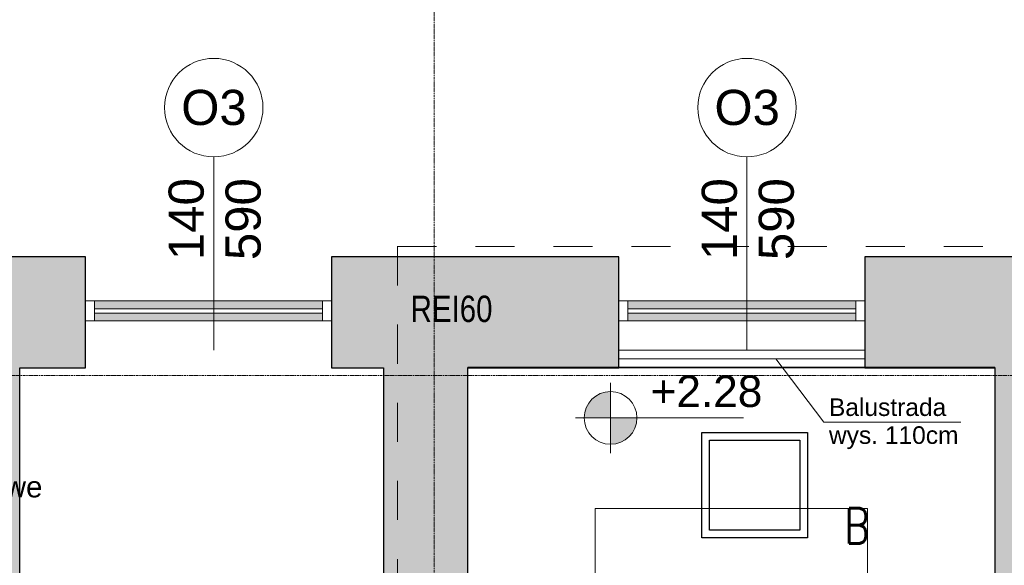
# Model space of a CAD drawing. Header units: centimetres. Extents: x 14504 to 44111, y -18976 to -7683.
# Tile 100 of 141: x 30891 to 31451, y -8906 to -8596. Entities that reach past the tile are written whole.
import ezdxf

# ---------------------------------------------------------------- set-up
doc = ezdxf.new("R2010")
doc.units = ezdxf.units.CM
for name, pattern in [('Aligning Line 1_8_', [0.635, 0.3175, -0.3175]), ('Linia siatki', [0.9925, 0.47, -0.2175, 0.0875, -0.2175]), ('Ponad', [0.396875, 0.238125, -0.15875])]:
    doc.linetypes.add(name, pattern=pattern)
for name, color, linetype, lineweight in [('A-AREA-IDEN', 4, 'Continuous', 9), ('A-DETL', 6, 'Continuous', 9), ('A-DETL-THIN', 151, 'Continuous', 9), ('A-GLAZ', 151, 'Continuous', 9), ('A-WALL', 4, 'Continuous', 9), ('A-WALL-PATT', 111, 'Continuous', 25), ('G-ANNO-DIMS', 111, 'Continuous', 9), ('G-ANNO-TEXT', 8, 'Continuous', 9), ('IE inst', 1, 'Continuous', 50), ('S-GRID', 8, 'Continuous', 9), ('S-STRS', 31, 'Continuous', 9), ('S-STRS-ANNO', 31, 'Continuous', 9), ('S-STRS-MBND', 31, 'Ponad', 9)]:
    doc.layers.add(name, color=color, linetype=linetype, lineweight=lineweight)
doc.styles.add('Arial_1', font='arial.ttf', dxfattribs={"height": 12})
doc.styles.add('Arial_2', font='arial.ttf', dxfattribs={"height": 18})
doc.styles.add('Arial_3', font='arial.ttf', dxfattribs={"width": 0.8, "height": 18})
doc.styles.add('Arial_4', font='arial.ttf', dxfattribs={"height": 10})
doc.styles.add('Arial_5', font='arial.ttf', dxfattribs={"height": 15})
doc.styles.get("Standard").update_dxf_attribs({"font": 'romans.shx', "width": 0.8, "height": 20})

# ---------------------------------------------------------------- blocks, each defined once
blk = doc.blocks.new('Aluminum_1 szybowe - OKNA NA KLATCE 140_490 wymiana-632360-4_Poziom piętra')
at = {"layer": 'A-GLAZ'}
h = blk.add_hatch(color=256, dxfattribs=at)
h.paths.add_polyline_path([(-2.24, 0.23), (-2.24, 4.67), (-132.08, 4.67), (-132.08, 0.23)])
h.paths.add_polyline_path([(-2.24, 7.21), (-2.24, 11.66), (-132.08, 11.66), (-132.08, 7.21)])
at = {"layer": 'A-GLAZ', "lineweight": 18}
for p, q in [((-132.08, 11.66), (-137.16, 11.66)), ((-132.08, 0.23), (-132.08, 11.66)), ((2.84, 11.66), (-2.24, 11.66)), ((-2.24, 11.66), (-2.24, 0.23)), ((-2.24, 7.21), (-132.08, 7.21)), ((-132.08, 7.21), (-132.08, 4.67)), ((-2.24, 4.67), (-2.24, 7.21)), ((-137.16, 0.23), (-132.08, 0.23)), ((-132.08, 4.67), (-2.24, 4.67)), ((-2.24, 0.23), (2.84, 0.23))]:
    blk.add_line(p, q, dxfattribs=at)
at = {"layer": 'A-GLAZ'}
for p, q in [((-132.08, 11.66), (-2.24, 11.66)), ((-2.24, 0.23), (-132.08, 0.23))]:
    blk.add_line(p, q, dxfattribs=at)

msp = doc.modelspace()

# ---------------------------------------------------------------- hatches: boundary and pattern name
at = {"layer": 'A-WALL-PATT', "lineweight": 9, "transparency": 33554610}
h = msp.add_hatch(color=256, dxfattribs=at)
h.paths.add_polyline_path([(30890.64, -10333.58), (30890.64, -9479.58), (30844.64, -9479.58), (30844.64, -10333.58), (30855.73, -10333.58)])
h.paths.add_polyline_path([(30855.66, -9334.58), (30890.64, -9334.58), (30890.64, -8730.58), (30844.64, -8730.58), (30844.64, -8946.94), (30845.27, -8946.94), (30845.27, -8948.94), (30844.64, -8948.94), (30844.64, -8960.94), (30845.27, -8960.94), (30845.27, -8962.94), (30844.64, -8962.94), (30844.64, -9334.58), (30850.56, -9334.58)])
h = msp.add_hatch(color=256, dxfattribs=at)
h.paths.add_polyline_path([(31382.96, -8793.58), (31445.64, -8793.58), (31445.64, -8730.58), (31371.64, -8730.58), (31371.64, -8793.58)])
h.paths.add_polyline_path([(31145.64, -8793.58), (31231.64, -8793.58), (31231.64, -8730.58), (31068.14, -8730.58), (31068.14, -8793.58), (31097.64, -8793.58)])
h.paths.add_polyline_path([(30928.14, -8793.58), (30928.14, -8730.58), (30890.64, -8730.58), (30890.64, -8793.58)])
h = msp.add_hatch(color=256, dxfattribs=at)
h.paths.add_polyline_path([(31445.64, -10270.58), (31491.64, -10270.58), (31491.64, -9492.58), (31445.64, -9492.58), (31445.64, -10255.58)])
h.paths.add_polyline_path([(31475.64, -9347.58), (31491.64, -9347.58), (31491.64, -8730.58), (31445.64, -8730.58), (31445.64, -9347.58)])
msp.add_hatch(color=256, dxfattribs=at).paths.add_polyline_path([(31145.64, -9314.58), (31145.64, -8793.58), (31097.64, -8793.58), (31097.64, -9314.58), (31139.62, -9314.58)])
at = {"layer": 'G-ANNO-DIMS'}
h = msp.add_hatch(color=256, dxfattribs=at)
edge = h.paths.add_edge_path()
edge.add_arc((31226.97, -8822.16), 15, 90, 180)
edge.add_line((31211.97, -8822.16), (31226.97, -8822.16))
edge.add_line((31226.97, -8822.16), (31226.97, -8807.16))
h = msp.add_hatch(color=256, dxfattribs=at)
edge = h.paths.add_edge_path()
edge.add_arc((31226.97, -8822.16), 15, 270, 360)
edge.add_line((31241.97, -8822.16), (31226.97, -8822.16))
edge.add_line((31226.97, -8822.16), (31226.97, -8837.16))

# ---------------------------------------------------------------- linework, layer by layer
at = {"layer": 'A-DETL', "linetype": 'Aligning Line 1_8_', "ltscale": 70}
for p, q in [((31105.57, -8724.62), (31501.57, -8724.62)), ((31105.64, -8724.62), (31105.64, -9261.08))]:
    msp.add_line(p, q, dxfattribs=at)
at = {"layer": 'A-DETL-THIN'}
for p, q in [((31001.1, -8673.68), (31001.1, -8783.68)), ((31304.6, -8673.68), (31304.6, -8783.68)), ((31231.64, -8783.58), (31371.64, -8783.58)), ((31231.64, -8788.58), (31371.64, -8788.58)), ((31348.26, -8824.64), (31321.09, -8788.58)), ((31426.26, -8824.64), (31348.26, -8824.64))]:
    msp.add_line(p, q, dxfattribs=at)
for centre in [(31001.1, -8645.68), (31304.6, -8645.68)]:
    msp.add_circle(centre, 28, dxfattribs=at)
at = {"layer": 'A-WALL', "lineweight": 25}
for p, q in [((30928.14, -8730.58), (30844.64, -8730.58)), ((30928.14, -8793.58), (30928.14, -8730.58)), ((31231.64, -8730.58), (31068.14, -8730.58)), ((31068.14, -8730.58), (31068.14, -8793.58)), ((31231.64, -8793.58), (31231.64, -8730.58)), ((31491.64, -8730.58), (31371.64, -8730.58)), ((31371.64, -8730.58), (31371.64, -8793.58)), ((30890.64, -8793.58), (30928.14, -8793.58)), ((30890.64, -9268.58), (30890.64, -8793.58)), ((31068.14, -8793.58), (31097.64, -8793.58)), ((31097.64, -8793.58), (31097.64, -9265.58)), ((31145.64, -8793.58), (31231.64, -8793.58)), ((31145.64, -9314.58), (31145.64, -8793.58)), ((31371.64, -8793.58), (31445.64, -8793.58)), ((31445.64, -8793.58), (31445.64, -9347.58))]:
    msp.add_line(p, q, dxfattribs=at)
at = {"layer": 'G-ANNO-DIMS'}
for p, q in [((31226.97, -8802.16), (31226.97, -8842.16)), ((31226.97, -8822.16), (31226.97, -8807.16)), ((31246.97, -8822.16), (31206.97, -8822.16)), ((31302.7, -8822.16), (31211.3, -8822.16)), ((31211.97, -8822.16), (31226.97, -8822.16)), ((31241.97, -8822.16), (31226.97, -8822.16)), ((31226.97, -8822.16), (31226.97, -8837.16)), ((31226.97, -8822.16), (31302.7, -8822.16))]:
    msp.add_line(p, q, dxfattribs=at)
for start, end in [(90, 180), (0, 90), (180, 270), (270, 0)]:
    msp.add_arc((31226.97, -8822.16), 15, start, end, dxfattribs=at)
at = {"layer": 'IE inst', "lineweight": -3}
for points in [[(31339, -8890.41), (31278.94, -8890.41), (31278.94, -8830.41), (31339, -8830.41)], [(31334.65, -8886.06), (31283.29, -8886.06), (31283.29, -8834.76), (31334.65, -8834.76)]]:
    msp.add_lwpolyline(points, close=True, dxfattribs=at)
at = {"layer": 'S-GRID', "linetype": 'Linia siatki'}
for p, q in [((31126.64, -8368.98), (31126.64, -10981.53)), ((29444.34, -8798.08), (32937.23, -8798.08))]:
    msp.add_line(p, q, dxfattribs=at)
at = {"layer": 'S-STRS'}
msp.add_line((31371.64, -8793.58), (31231.64, -8793.58), dxfattribs=at)
at = {"layer": 'S-STRS-ANNO'}
for p, q in [((31218.14, -8873.58), (31373.14, -8873.58)), ((31218.14, -8953.58), (31218.14, -8873.58)), ((31373.14, -8873.58), (31373.14, -8953.58))]:
    msp.add_line(p, q, dxfattribs=at)
at = {"layer": 'S-STRS-MBND'}
for p, q in [((31145.64, -8793.34), (31145.64, -8953.34)), ((31445.64, -8793.34), (31145.64, -8793.34)), ((31445.64, -8953.34), (31445.64, -8793.34))]:
    msp.add_line(p, q, dxfattribs=at)

# ---------------------------------------------------------------- block references
at = {"layer": 'A-GLAZ'}
for p in [(31065.3, -8767.23), (31368.8, -8767.23)]:
    msp.add_blockref('Aluminum_1 szybowe - OKNA NA KLATCE 140_490 wymiana-632360-4_Poziom piętra', p, dxfattribs=at)

# ---------------------------------------------------------------- texts
at = {"layer": 'A-AREA-IDEN', "insert": (30845.81, -8855.35), "char_height": 12, "width": 74.5569, "attachment_point": 1, "style": 'Arial_1'}
msp.add_mtext('ądkowe', dxfattribs=at)
at = {"layer": 'G-ANNO-DIMS', "insert": (31249.73, -8797.94), "char_height": 18, "width": 60.1593, "attachment_point": 1, "line_spacing_factor": 0.941778, "style": 'Arial_4'}
msp.add_mtext('+2.28', dxfattribs=at)
at = {"layer": 'G-ANNO-TEXT', "attachment_point": 1}
for s, insert, char_height, width, style in [('O3', (30982.58, -8635.56), 20, 45.6962, 'Arial_5'), ('O3', (31286.08, -8635.56), 20, 45.6962, 'Arial_5'), ('REI60', (31113.17, -8752.61), 15, 71.3502, 'Arial_3'), ('Balustrada', (31351.26, -8811.04), 10, 80.1687, 'Arial_2'), ('wys. 110cm', (31351.26, -8826.91), 10, 89.789, 'Arial_2')]:
    msp.add_mtext(s, dxfattribs=dict(at, insert=insert, char_height=char_height, width=width, style=style))
at = {"layer": 'G-ANNO-TEXT', "char_height": 20, "width": 57.7215, "attachment_point": 1, "rotation": 90, "style": 'Arial_5'}
for s, insert in [('140', (30975.37, -8732.4)), ('590', (31007.78, -8732.4)), ('140', (31278.87, -8732.4)), ('590', (31311.28, -8732.4))]:
    msp.add_mtext(s, dxfattribs=dict(at, insert=insert))
at = {"layer": 'IE inst', "lineweight": -3, "insert": (31359.96, -8873.55), "char_height": 20, "width": 37.1429, "attachment_point": 1}
msp.add_mtext('{\\Fsimplex.shx|c238;B}', dxfattribs=at)

doc.saveas('drawing.dxf')
